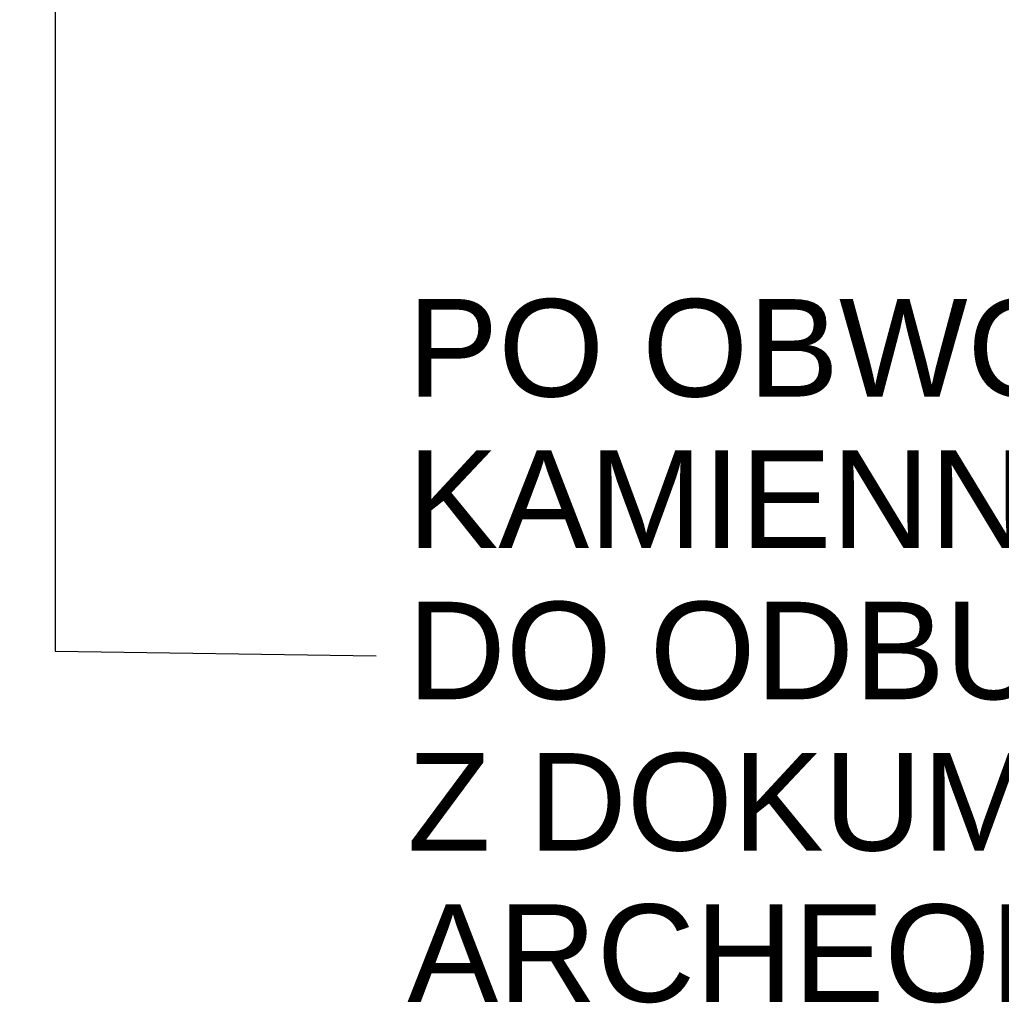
# Model space of a CAD drawing. Header units: millimetres. Extents: x 208545 to 5957542, y -593447 to 257160.
# Tile 6 of 60: x 5927857 to 5930373, y -593447 to -590923. Entities that reach past the tile are written whole.
import ezdxf

# ---------------------------------------------------------------- set-up
doc = ezdxf.new("R2010")
doc.units = ezdxf.units.MM
doc.header["$MEASUREMENT"] = 0
doc.layers.add('Opisy - Etykiety_Nr_pióra__1', color=7, linetype='Continuous', lineweight=13)
doc.styles.add('STYL_AUTOMATYCZNY_1', font='arial.ttf')
doc.dimstyles.new('STYL_AUTOMATYCZNY__3', dxfattribs={"dimtxt": 0.18, "dimasz": 364.8, "dimexe": 0.18, "dimexo": 0.0625, "dimgap": 0, "dimtad": 0, "dimtih": 1, "dimtoh": 1, "dimdec": 4, "dimzin": 0, "dimdsep": 46, "dimcen": 0.09, "dimadec": 0, "dimazin": 0, "dimtfac": 1, "dimtdec": 4, "dimtmove": 0, "dimatfit": 3, "dimldrblk": 'ARROWHEAD_11', "dimfxl": 1, "dimtolj": 1, "dimtzin": 0, "dimarcsym": 0})

# ---------------------------------------------------------------- blocks, each defined once
blk = doc.blocks.new('ARROWHEAD_11')
at = {"color": 0, "linetype": 'Continuous', "lineweight": 0}
blk.add_line((0, 0), (-1, 0), dxfattribs=at)
at = {"color": 0, "linetype": 'Continuous', "lineweight": 0, "const_width": 0.25, "flags": 128}
blk.add_lwpolyline([(-0.125, 0, 1), (0.125, 0, 1)], format="xyb", close=True, dxfattribs=at)

msp = doc.modelspace()

# ---------------------------------------------------------------- texts
at = {"layer": 'Opisy - Etykiety_Nr_pióra__1', "color": 7, "linetype": 'Continuous', "lineweight": 13, "insert": (5928850.579, -592541.785), "char_height": 250, "attachment_point": 4, "line_spacing_factor": 0.930951, "style": 'STYL_AUTOMATYCZNY_1'}
msp.add_mtext('\\A1;{\\pql;\\fArial|b0|i0|c238|p0;\\W1.000000;PO OBWODZIE \\P\\pql;\\fArial|b0|i0|c238|p0;\\W1.000000;KAMIENNY WIENIEC \\P\\pql;\\fArial|b0|i0|c238|p0;\\W1.000000;DO ODBUDOWY ZGODNIE\\P\\pql;\\fArial|b0|i0|c238|p0;\\W1.000000;Z DOKUMENTACJĄ PRAC \\P\\pql;\\fArial|b0|i0|c238|p0;\\W1.000000;ARCHEOLOGICZNYCH }', dxfattribs=at)

# ---------------------------------------------------------------- leaders
at = {"layer": 'Opisy - Etykiety_Nr_pióra__1', "color": 7, "linetype": 'Continuous', "lineweight": 13, "annotation_type": 0, "has_hookline": 1, "hookline_direction": 0, "text_width": 4355.75}
msp.add_leader([(5927948.453, -589811.725), (5927948.453, -592541.785), (5928770.579, -592553.979)], dimstyle='STYL_AUTOMATYCZNY__3', dxfattribs=at)

doc.saveas('drawing.dxf')
